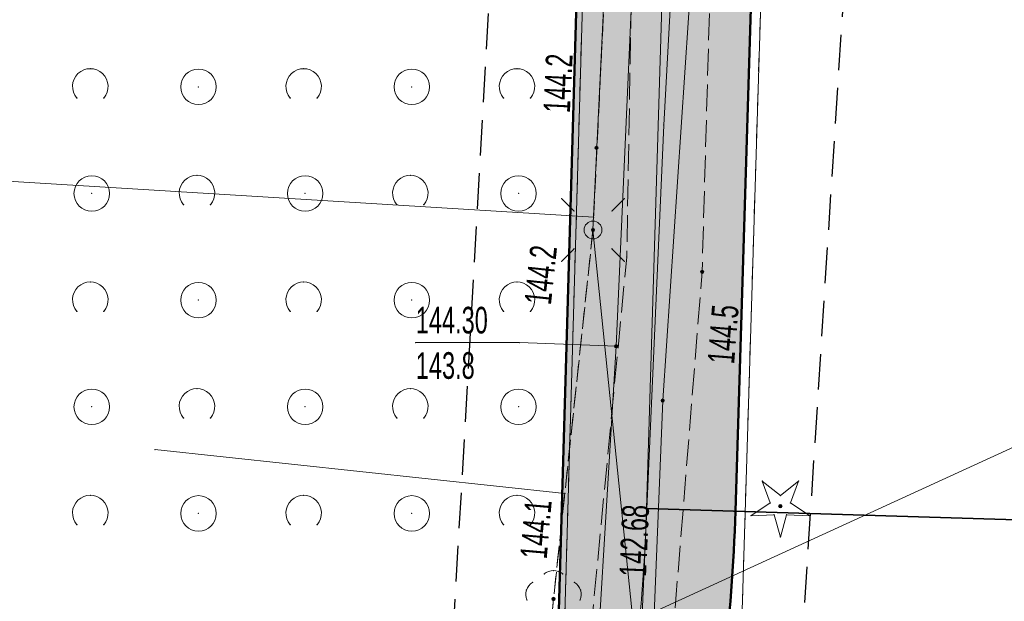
# Model space of a CAD drawing. Extents: x 6456700 to 6518119, y 5963420 to 5980059.
# Tile 189 of 256: x 6512472 to 6512499, y 5966300 to 5966317. Entities that reach past the tile are written whole.
import ezdxf
from ezdxf.enums import TextEntityAlignment as Align

# ---------------------------------------------------------------- set-up
doc = ezdxf.new("R2010")
doc.units = 0
doc.header["$MEASUREMENT"] = 0
for name, pattern in [('L_0_03', [1, 0.5, -0.5]), ('L_0_04', [1.5, 1, -0.5]), ('L_0_52', [1, 0.75, -0.25]), ('L_0_5A', [0.75, 0.5, -0.25])]:
    doc.linetypes.add(name, pattern=pattern)
doc.layers.get('0').update_dxf_attribs({"color": 2, "linetype": 'CONTINUOUS', "lineweight": 5})
for name, color, linetype, lineweight in [('000_Inne__niezydentyfikowane_', 7, 'CONTINUOUS', 18), ('18mm Kreska ciągła', 7, 'CONTINUOUS', 18), ('218_kontur_uzytku_gruntowego', 96, 'L_0_03', 18), ('219_dzialka_ewidencyjna', 7, 'CONTINUOUS', 18), ('35mm Ciągła', 7, 'CONTINUOUS', 35), ('50mm Kreska ciągła', 7, 'CONTINUOUS', 50), ('9mm Kreska ciągła', 252, 'CONTINUOUS', 9), ('drzewo_iglaste', 7, 'CONTINUOUS', 18), ('drzewo_lisciaste', 7, 'CONTINUOUS', 18), ('jezdnia', 7, 'CONTINUOUS', 18), ('latarnia', 7, 'CONTINUOUS', 18), ('pikieta_naturalna', 7, 'CONTINUOUS', 18), ('pikieta_naturalna_Atr2', 7, 'CONTINUOUS', 18), ('przewod_elektroenergetyczny_niskiego_napiecia', 7, 'CONTINUOUS', 18), ('przewod_telekomunikacyjny_podziemny', 7, 'CONTINUOUS', 18), ('przewod_wodociagowy', 7, 'CONTINUOUS', 18), ('rzedna', 7, 'CONTINUOUS', 18), ('rzedna_Atr2', 7, 'CONTINUOUS', 18), ('rzedna_Atr3', 7, 'CONTINUOUS', 18), ('skarpa_nieumocniona', 7, 'CONTINUOUS', 18), ('zadrzewienie__zakrzewienie', 7, 'CONTINUOUS', 18), ('Zakres', 7, 'CONTINUOUS', 18)]:
    doc.layers.add(name, color=color, linetype=linetype, lineweight=lineweight)
doc.styles.get("Standard").update_dxf_attribs({"font": 'txt', "width": 0.75})

# ---------------------------------------------------------------- blocks, each defined once
blk = doc.blocks.new('mdcp_nowa')
at = {"layer": 'drzewo_iglaste', "linetype": 'Continuous', "lineweight": 18}
blk.add_hatch(color=94, dxfattribs=at).paths.add_polyline_path([(6495224.41, 5982753.98, 1), (6495224.41, 5982754.08, 1)])
at = {"layer": 'drzewo_lisciaste', "linetype": 'Continuous', "lineweight": 18}
blk.add_hatch(color=94, dxfattribs=at).paths.add_polyline_path([(6495218.03, 5982751.37, 1), (6495218.03, 5982751.47, 1)])
at = {"layer": 'pikieta_naturalna', "linetype": 'Continuous', "lineweight": 18}
for points in [[(6495219.24, 5982764.065, 1), (6495219.24, 5982764.155, 1)], [(6495219.14, 5982761.755, 1), (6495219.14, 5982761.845, 1)], [(6495222.21, 5982760.575, 1), (6495222.21, 5982760.665, 1)], [(6495218.03, 5982751.375, 1), (6495218.03, 5982751.465, 1)]]:
    blk.add_hatch(color=18, dxfattribs=at).paths.add_polyline_path(points)
at = {"layer": 'rzedna', "linetype": 'Continuous', "lineweight": 18}
for points in [[(6495219.79, 5982758.485, 1), (6495219.79, 5982758.575, 1)], [(6495221.1, 5982756.955, 1), (6495221.1, 5982757.045, 1)]]:
    blk.add_hatch(color=18, dxfattribs=at).paths.add_polyline_path(points)
at = {"layer": '000_Inne__niezydentyfikowane_', "linetype": 'Continuous', "lineweight": 18, "flags": 128}
for points in [[(6495219.16, 5982762.16), (6495196.56, 5982763.55)], [(6495218.35, 5982754.39), (6495206.82, 5982755.62)]]:
    blk.add_lwpolyline(points, dxfattribs=at)
at = {"layer": '000_Inne__niezydentyfikowane_'}
for p in [(6495219.16, 5982762.16), (6495206.82, 5982755.62), (6495218.35, 5982754.39)]:
    blk.add_point(p, dxfattribs=at)
at = {"layer": '218_kontur_uzytku_gruntowego', "lineweight": 18, "flags": 128}
for points in [[(6495218.31, 5982749.71), (6495219.08, 5982776.24)], [(6495223.28, 5982749.27), (6495224.09, 5982775.84)]]:
    blk.add_lwpolyline(points, dxfattribs=at)
at = {"layer": '219_dzialka_ewidencyjna', "color": 3, "linetype": 'Continuous', "lineweight": 18, "flags": 128}
for points in [[(6495219.08, 5982776.24), (6495218.31, 5982749.71)], [(6495224.09, 5982775.84), (6495223.28, 5982749.27)]]:
    blk.add_lwpolyline(points, dxfattribs=at)
at = {"layer": 'drzewo_iglaste', "color": 94, "linetype": 'Continuous', "lineweight": 13, "flags": 128}
for points in [[(6495224.127, 5982754.123), (6495223.898, 5982754.736)], [(6495223.898, 5982754.736), (6495224.41, 5982754.329)], [(6495224.41, 5982754.329), (6495224.922, 5982754.736)], [(6495224.922, 5982754.736), (6495224.693, 5982754.123)], [(6495223.582, 5982753.762), (6495224.127, 5982754.123)], [(6495224.693, 5982754.123), (6495225.238, 5982753.762)], [(6495224.235, 5982753.79), (6495223.582, 5982753.762)], [(6495224.41, 5982753.16), (6495224.235, 5982753.79)], [(6495224.585, 5982753.79), (6495224.41, 5982753.16)], [(6495225.238, 5982753.762), (6495224.585, 5982753.79)]]:
    blk.add_lwpolyline(points, dxfattribs=at)
at = {"layer": 'drzewo_iglaste', "color": 94, "linetype": 'Continuous', "lineweight": 18}
blk.add_circle((6495224.41, 5982754.03), 0.05, dxfattribs=at)
at = {"layer": 'drzewo_iglaste'}
for p in [(6495223.898, 5982754.736), (6495223.898, 5982754.736), (6495224.922, 5982754.736), (6495224.922, 5982754.736), (6495224.127, 5982754.123), (6495224.127, 5982754.123), (6495224.41, 5982754.329), (6495224.41, 5982754.329), (6495224.693, 5982754.123), (6495224.693, 5982754.123), (6495224.41, 5982754.03), (6495223.582, 5982753.762), (6495223.582, 5982753.762), (6495224.235, 5982753.79), (6495224.235, 5982753.79), (6495224.585, 5982753.79), (6495224.585, 5982753.79), (6495225.238, 5982753.762), (6495225.238, 5982753.762), (6495224.41, 5982753.16), (6495224.41, 5982753.16)]:
    blk.add_point(p, dxfattribs=at)
at = {"layer": 'drzewo_lisciaste', "color": 94, "linetype": 'Continuous', "lineweight": 18}
blk.add_circle((6495218.03, 5982751.42), 0.05, dxfattribs=at)
at = {"layer": 'drzewo_lisciaste', "color": 94, "linetype": 'Continuous', "lineweight": 13}
for centre, start, end in [((6495218.03, 5982751.82), 49.272, 130.728), ((6495217.65, 5982751.544), 121.308, 202.548), ((6495218.41, 5982751.544), 337.452, 58.692)]:
    blk.add_arc(centre, 0.4, start, end, dxfattribs=at)
at = {"layer": 'drzewo_lisciaste'}
for p in [(6495218.03, 5982752.22), (6495217.442, 5982751.886), (6495217.769, 5982752.123), (6495218.291, 5982752.123), (6495218.618, 5982751.886), (6495217.27, 5982751.668), (6495218.79, 5982751.668), (6495217.281, 5982751.391), (6495218.03, 5982751.42), (6495218.779, 5982751.391)]:
    blk.add_point(p, dxfattribs=at)
at = {"layer": 'jezdnia', "color": 7, "linetype": 'L_0_52', "lineweight": 18, "flags": 128}
blk.add_lwpolyline([(6495195.83, 5982978.97), (6495200.77, 5982990.52), (6495203.76, 5983005.28), (6495200.35, 5983025.82), (6495193.24, 5983036.29), (6495189.14, 5983049.6), (6495185.12, 5983067.8), (6495183.17, 5983077.08), (6495178.19, 5983089.73), (6495174.64, 5983098.86), (6495168.43, 5983115.09), (6495161.55, 5983133.83), (6495154.76, 5983147.58), (6495144.33, 5983166.27), (6495135.54, 5983182.13), (6495131.43, 5983212.99), (6495131.68, 5983233.26), (6495131.46, 5983243.99), (6495128.32, 5983280.81), (6495127.29, 5983298.52), (6495124.19, 5983336.19), (6495123.5, 5983344), (6495121.28, 5983367.92), (6495119.64, 5983396.13), (6495116.73, 5983412.76), (6495117.19, 5983441.35), (6495116.43, 5983457.42), (6495115.48, 5983476.53), (6495115.11, 5983482.62), (6495112.3, 5983484.4), (6495091.45, 5983481.81), (6495091.37, 5983484.19), (6495109.96, 5983486.92), (6495113.25, 5983490.41), (6495113.24, 5983503.43), (6495112.69, 5983521.82), (6495113.13, 5983545.8), (6495113.51, 5983566.95), (6495116.02, 5983585), (6495118.4, 5983609.28), (6495123.42, 5983650.06), (6495131.2, 5983686.54), (6495140.07, 5983719.72), (6495146.41, 5983753.33), (6495149.05, 5983763.24), (6495154.18, 5983776.85), (6495160.67, 5983784.68), (6495175.29, 5983798.4), (6495197.26, 5983816.17), (6495217.4, 5983831.86), (6495238.65, 5983846.53), (6495263.72, 5983869.02), (6495276.39, 5983884.8), (6495285.32, 5983901), (6495289.2, 5983910.41), (6495292.89, 5983924.2), (6495294.78, 5983930.12), (6495299.2, 5983944.93), (6495304.61, 5983964.52), (6495307.5, 5983979.46), (6495307.59, 5983992.22), (6495306.46, 5984009.09), (6495305.69, 5984028.3), (6495305.67, 5984038.17), (6495300.99, 5984057.07), (6495297.28, 5984082.3), (6495291.79, 5984107.54), (6495288.36, 5984130.45), (6495280.64, 5984151.56), (6495274.64, 5984171.22), (6495270.98, 5984181.26), (6495273.99, 5984181.03), (6495276.87, 5984171.8), (6495283.5, 5984152.14), (6495291.35, 5984131.82), (6495294.78, 5984110.77), (6495299.68, 5984081.31), (6495303.27, 5984060.79), (6495332.62, 5984062.58), (6495350.78, 5984065.69), (6495352.73, 5984070.57), (6495357.63, 5984062.1), (6495352.37, 5984062.87), (6495334.16, 5984059.86), (6495303.89, 5984056.79), (6495307.64, 5984045.46), (6495309.06, 5984037.47), (6495310.62, 5984029.01), (6495312.95, 5983997.49), (6495310.44, 5983991.82), (6495310.09, 5983979.31), (6495307.08, 5983963.82), (6495301.68, 5983944.67), (6495295.97, 5983923.79), (6495292.77, 5983913.71), (6495290.13, 5983906.38), (6495284.32, 5983893.37), (6495278.05, 5983883.04), (6495264.46, 5983865.44), (6495239.09, 5983842.69), (6495219.23, 5983829.73), (6495216.93, 5983819.97), (6495223.58, 5983813.84), (6495228.16, 5983809.41), (6495224.21, 5983807.55), (6495214.94, 5983813.05), (6495207.87, 5983817.5), (6495201.24, 5983815.27), (6495178.34, 5983796.41), (6495165.6, 5983786.15), (6495159.73, 5983777.73), (6495154.77, 5983771.17), (6495151.16, 5983759.97), (6495150.26, 5983749.93), (6495142.6, 5983719.51), (6495134.42, 5983684.95), (6495127.4, 5983650.76), (6495120.08, 5983602.2), (6495117.42, 5983578.29), (6495115.94, 5983567.9), (6495115.38, 5983544.13), (6495115.07, 5983520.98), (6495115.65, 5983504.52), (6495116.24, 5983490.91), (6495120.25, 5983487.29), (6495126.33, 5983487.84), (6495143.65, 5983489.58), (6495144.46, 5983486.94), (6495127.88, 5983485.15), (6495121.64, 5983482.36), (6495118.37, 5983476.22), (6495119.55, 5983458.22), (6495119.45, 5983441.1), (6495120.18, 5983413.18), (6495121.99, 5983405.13), (6495126.07, 5983403.29), (6495130.48, 5983403.23), (6495129.73, 5983399.77), (6495124.35, 5983396.96), (6495123.73, 5983368.04), (6495126.63, 5983336.2), (6495129.59, 5983298.85), (6495131.1, 5983280.79), (6495133, 5983262.8), (6495134.25, 5983243.51), (6495134.8, 5983233.03), (6495133.67, 5983213.6), (6495138.07, 5983181.73), (6495146.27, 5983167.62), (6495157.18, 5983147.99), (6495163.68, 5983134.39), (6495170.96, 5983115.51), (6495175.46, 5983104.48), (6495181.17, 5983100.74), (6495199.93, 5983101.55), (6495199.17, 5983099.07), (6495182.34, 5983097.53), (6495180.35, 5983094.32), (6495185.39, 5983081.2), (6495192.07, 5983052.44), (6495195.58, 5983038.04), (6495198.53, 5983033.23), (6495203.76, 5983025.83), (6495206.13, 5983003.89), (6495202.54, 5982989.27), (6495201.18, 5982984.38), (6495199.22, 5982977.33), (6495199.31, 5982965.37), (6495200.17, 5982948.62), (6495203.01, 5982926.24), (6495205.43, 5982907.13), (6495210.02, 5982873.53), (6495214.31, 5982847.66), (6495217.75, 5982836.69), (6495222.16, 5982822), (6495228.36, 5982806.97), (6495230.37, 5982804.25), (6495235.28, 5982800.03), (6495240.12, 5982797.03), (6495226.36, 5982801.25), (6495225.42, 5982799.59), (6495224.16, 5982791.52), (6495222.71, 5982778.54), (6495222.21, 5982760.62), (6495221.26, 5982748.78), (6495217.72, 5982722.5), (6495220.89, 5982699.43), (6495222.63, 5982688.01), (6495226.82, 5982681.43), (6495232.44, 5982678.09), (6495238.57, 5982677.74), (6495238.58, 5982674.2), (6495234.94, 5982674.18), (6495222.7, 5982675.95), (6495211.13, 5982675.67), (6495203.44, 5982672.24), (6495190.56, 5982660.85), (6495183.64, 5982651.87), (6495180.18, 5982645.51), (6495176.56, 5982638.14), (6495173.06, 5982629.9), (6495169.79, 5982622.28), (6495168.95, 5982621.1), (6495167.1, 5982622.09), (6495169.54, 5982629.99), (6495175.88, 5982643.52), (6495181.21, 5982652.88), (6495188.25, 5982661.9), (6495200.25, 5982673.34), (6495211.64, 5982680.53), (6495218.14, 5982692.06), (6495218.39, 5982699.72), (6495215.1, 5982723.62), (6495216.08, 5982729.8), (6495218.41, 5982743.49), (6495220.09, 5982761.04), (6495220.41, 5982779.3), (6495221.74, 5982791.03), (6495222.5, 5982799.07), (6495220.92, 5982803.86), (6495210.51, 5982812.59), (6495206.38, 5982817.94), (6495202.5, 5982823.86), (6495197.41, 5982834.99), (6495191.07, 5982840.79), (6495178.96, 5982851.25), (6495180.72, 5982852.83), (6495192.33, 5982842.82), (6495193.9, 5982841.49), (6495196.29, 5982839.47), (6495200.7, 5982838.43), (6495206.86, 5982825.62), (6495210.11, 5982820.87), (6495214.26, 5982814.71), (6495221.36, 5982809.09), (6495224.36, 5982806.84), (6495223.38, 5982810.9), (6495218.5, 5982823.84), (6495214.57, 5982836.22), (6495211.53, 5982847.15), (6495206.8, 5982872.08), (6495202.64, 5982906.51), (6495199.04, 5982926.21), (6495196.67, 5982948.55), (6495195.68, 5982964.58)], close=True, dxfattribs=at)
at = {"layer": 'jezdnia'}
for p in [(6495220.09, 5982761.04), (6495222.21, 5982760.62)]:
    blk.add_point(p, dxfattribs=at)
at = {"layer": 'latarnia', "color": 7, "linetype": 'Continuous', "lineweight": 13, "flags": 128}
for points in [[(6495218.61, 5982762.331), (6495218.257, 5982762.684)], [(6495219.671, 5982762.331), (6495220.024, 5982762.684)], [(6495218.61, 5982761.27), (6495218.257, 5982760.917)], [(6495219.671, 5982761.27), (6495220.024, 5982760.917)]]:
    blk.add_lwpolyline(points, dxfattribs=at)
at = {"layer": 'latarnia', "color": 7, "linetype": 'Continuous', "lineweight": 13}
blk.add_circle((6495219.14, 5982761.8), 0.25, dxfattribs=at)
at = {"layer": 'latarnia'}
for p in [(6495218.257, 5982762.684), (6495220.024, 5982762.684), (6495218.61, 5982762.331), (6495219.671, 5982762.331), (6495219.14, 5982761.8), (6495218.61, 5982761.27), (6495219.671, 5982761.27), (6495218.257, 5982760.917), (6495220.024, 5982760.917)]:
    blk.add_point(p, dxfattribs=at)
at = {"layer": 'pikieta_naturalna', "color": 7, "linetype": 'Continuous', "lineweight": 18}
for centre in [(6495219.24, 5982764.11), (6495219.14, 5982761.8), (6495222.21, 5982760.62), (6495218.03, 5982751.42)]:
    blk.add_circle(centre, 0.045, dxfattribs=at)
at = {"layer": 'pikieta_naturalna'}
for p in [(6495219.24, 5982764.11), (6495219.14, 5982761.8), (6495222.21, 5982760.62), (6495218.03, 5982751.42)]:
    blk.add_point(p, dxfattribs=at)
at = {"layer": 'przewod_elektroenergetyczny_niskiego_napiecia', "color": 1, "linetype": 'Continuous', "lineweight": 18, "flags": 128}
for points in [[(6495219.14, 5982761.8), (6495220.91, 5982798.56)], [(6495223.63, 5982718.04), (6495219.14, 5982761.8)]]:
    blk.add_lwpolyline(points, dxfattribs=at)
at = {"layer": 'przewod_elektroenergetyczny_niskiego_napiecia'}
blk.add_point((6495219.14, 5982761.8), dxfattribs=at)
blk.add_point((6495219.14, 5982761.8), dxfattribs=at)
at = {"layer": 'przewod_elektroenergetyczny_niskiego_napiecia', "color": 1}
blk.add_point((6495219.14, 5982761.8), dxfattribs=at)
blk.add_point((6495219.14, 5982761.8), dxfattribs=at)
at = {"layer": 'przewod_telekomunikacyjny_podziemny', "color": 30, "linetype": 'Continuous', "lineweight": 18, "flags": 128}
for points in [[(6495220.81, 5982801.32), (6495222.47, 5982799.87), (6495220.83, 5982781.87), (6495219.79, 5982758.53), (6495219.29, 5982750.17), (6495218.43, 5982738.54), (6495215.29, 5982724.28), (6495215.56, 5982719.74), (6495216.64, 5982719.05), (6495239.23, 5982720.99), (6495243.34, 5982715.03), (6495239.55, 5982710.53)], [(6495227.92, 5982680.88), (6495225.72, 5982683.55), (6495222.73, 5982689.6), (6495220.39, 5982697.74), (6495216.83, 5982721.36), (6495217.73, 5982731.49), (6495220.33, 5982746.55), (6495221.13, 5982764.75), (6495223.07, 5982800.31), (6495220.81, 5982801.32)]]:
    blk.add_lwpolyline(points, dxfattribs=at)
at = {"layer": 'przewod_telekomunikacyjny_podziemny'}
for p in [(6495221.13, 5982764.75), (6495219.79, 5982758.53)]:
    blk.add_point(p, dxfattribs=at)
at = {"layer": 'przewod_wodociagowy', "color": 5, "linetype": 'Continuous', "lineweight": 18, "flags": 128}
for points in [[(6495221.38, 5982677.4), (6495221.38, 5982677.65), (6495218.75, 5982702.14), (6495216.25, 5982722.62), (6495220.37, 5982738.97), (6495221.1, 5982757), (6495223.17, 5982787.77), (6495226.76, 5982805.45)], [(6495199.68, 5982737.05), (6495218.71, 5982750.07), (6495236.73, 5982758.33), (6495239.81, 5982767.68), (6495237.72, 5982768.37)]]:
    blk.add_lwpolyline(points, dxfattribs=at)
at = {"layer": 'przewod_wodociagowy'}
blk.add_point((6495221.1, 5982757), dxfattribs=at)
at = {"layer": 'rzedna', "color": 7, "linetype": 'Continuous', "lineweight": 18}
for centre in [(6495219.79, 5982758.53), (6495221.1, 5982757)]:
    blk.add_circle(centre, 0.045, dxfattribs=at)
at = {"layer": 'rzedna'}
for p in [(6495219.79, 5982758.53), (6495221.1, 5982757)]:
    blk.add_point(p, dxfattribs=at)
at = {"layer": 'rzedna_Atr2', "color": 7, "linetype": 'Continuous', "lineweight": 18, "flags": 128}
blk.add_lwpolyline([(6495219.79, 5982758.53), (6495217.07, 5982758.63), (6495214.158, 5982758.63)], dxfattribs=at)
at = {"layer": 'rzedna_Atr2'}
for p in [(6495214.158, 5982758.63), (6495217.07, 5982758.63), (6495219.79, 5982758.53)]:
    blk.add_point(p, dxfattribs=at)
at = {"layer": 'skarpa_nieumocniona', "color": 7, "linetype": 'L_0_5A', "lineweight": 18, "flags": 128}
blk.add_lwpolyline([(6495164.9, 5982649.94), (6495163.09, 5982656.15), (6495163.22, 5982669.76), (6495188.38, 5982689.5), (6495186.2, 5982708.84), (6495198.1, 5982771.69), (6495189.71, 5982797.13), (6495190.11, 5982813.04), (6495182.48, 5982827.31), (6495178.96, 5982851.25), (6495191.07, 5982840.79), (6495191.62, 5982834.85), (6495199.04, 5982823.27), (6495211.41, 5982810.19), (6495217.82, 5982801.43), (6495220.68, 5982793.48), (6495219.14, 5982761.8), (6495218.03, 5982751.42), (6495216.68, 5982735.87), (6495213.76, 5982722.16), (6495216.69, 5982694.74), (6495210.67, 5982683.55), (6495198.18, 5982673.88), (6495187.65, 5982663.43), (6495180.03, 5982652.28), (6495172.14, 5982641.91), (6495170.9, 5982640.23)], close=True, dxfattribs=at)
at = {"layer": 'skarpa_nieumocniona'}
for p in [(6495219.14, 5982761.8), (6495219.14, 5982761.8), (6495218.03, 5982751.42), (6495218.03, 5982751.42)]:
    blk.add_point(p, dxfattribs=at)
at = {"layer": 'zadrzewienie__zakrzewienie', "color": 7, "linetype": 'L_0_5A', "lineweight": 18, "flags": 128}
blk.add_lwpolyline([(6495208.22, 5982696.63), (6495198.36, 5982723.92), (6495199.6, 5982754.85), (6495198.1, 5982771.69), (6495189.71, 5982797.13), (6495190.11, 5982813.04), (6495182.48, 5982827.31), (6495178.96, 5982851.25), (6495191.07, 5982840.79), (6495191.62, 5982834.85), (6495199.04, 5982823.27), (6495211.41, 5982810.19), (6495217.82, 5982801.43), (6495220.68, 5982793.48), (6495219.14, 5982761.8), (6495218.03, 5982751.42), (6495216.68, 5982735.87), (6495213.76, 5982722.16), (6495216.69, 5982694.74)], close=True, dxfattribs=at)
at = {"layer": 'zadrzewienie__zakrzewienie', "color": 7, "linetype": 'Continuous', "lineweight": 18}
for centre in [(6495208.046, 5982765.826), (6495214.046, 5982765.826), (6495205.046, 5982762.826), (6495211.046, 5982762.826), (6495217.046, 5982762.826), (6495208.046, 5982759.826), (6495214.046, 5982759.826), (6495205.046, 5982756.826), (6495211.046, 5982756.826), (6495217.046, 5982756.826), (6495208.046, 5982753.826), (6495214.046, 5982753.826)]:
    blk.add_circle(centre, 0.5, dxfattribs=at)
for centre in [(6495205.004, 5982765.837), (6495211.004, 5982765.837), (6495217.004, 5982765.837), (6495208.004, 5982762.837), (6495214.004, 5982762.837), (6495205.004, 5982759.837), (6495211.004, 5982759.837), (6495217.004, 5982759.837), (6495208.004, 5982756.837), (6495214.004, 5982756.837), (6495205.004, 5982753.837), (6495211.004, 5982753.837), (6495217.004, 5982753.837)]:
    blk.add_arc(centre, 0.5, 318.85, 221.162, dxfattribs=at)
at = {"layer": 'zadrzewienie__zakrzewienie'}
for p in [(6495205.004, 5982766.337), (6495211.004, 5982766.337), (6495217.004, 5982766.337), (6495208.046, 5982765.826), (6495214.046, 5982765.826), (6495204.628, 5982765.508), (6495205.38, 5982765.508), (6495210.628, 5982765.508), (6495211.38, 5982765.508), (6495216.628, 5982765.508), (6495217.38, 5982765.508), (6495208.004, 5982763.337), (6495214.004, 5982763.337), (6495205.046, 5982762.826), (6495211.046, 5982762.826), (6495217.046, 5982762.826), (6495207.628, 5982762.508), (6495208.38, 5982762.508), (6495213.628, 5982762.508), (6495214.38, 5982762.508), (6495219.14, 5982761.8), (6495205.004, 5982760.337), (6495211.004, 5982760.337), (6495217.004, 5982760.337), (6495208.046, 5982759.826), (6495214.046, 5982759.826), (6495204.628, 5982759.508), (6495205.38, 5982759.508), (6495210.628, 5982759.508), (6495211.38, 5982759.508), (6495216.628, 5982759.508), (6495217.38, 5982759.508), (6495208.004, 5982757.337), (6495214.004, 5982757.337), (6495205.046, 5982756.826), (6495211.046, 5982756.826), (6495217.046, 5982756.826), (6495207.628, 5982756.508), (6495208.38, 5982756.508), (6495213.628, 5982756.508), (6495214.38, 5982756.508), (6495205.004, 5982754.337), (6495211.004, 5982754.337), (6495217.004, 5982754.337), (6495208.046, 5982753.826), (6495214.046, 5982753.826), (6495204.628, 5982753.508), (6495205.38, 5982753.508), (6495210.628, 5982753.508), (6495211.38, 5982753.508), (6495216.628, 5982753.508), (6495217.38, 5982753.508), (6495218.03, 5982751.42)]:
    blk.add_point(p, dxfattribs=at)
at = {"layer": 'Zakres', "linetype": 'L_0_04', "lineweight": 25, "flags": 128}
blk.add_lwpolyline([(6495113.77, 5985050.22), (6495121.12, 5984877.07), (6495125.76, 5984757.87), (6495129.89, 5984649.81), (6495141.08, 5984611.3), (6495145.77, 5984544.53), (6495147.36, 5984487.27), (6495157.22, 5984392.07), (6495162.95, 5984387.45), (6495180.24, 5984384.16), (6495229.5, 5984386.61), (6495251.65, 5984373.41), (6495258.77, 5984357.12), (6495255.44, 5984330.44), (6495250.77, 5984304.39), (6495252.21, 5984282.78), (6495255.46, 5984256.45), (6495254.94, 5984238.25), (6495266.4, 5984211), (6495277.24, 5984182.33), (6495294.2, 5984133.19), (6495300.94, 5984095.37), (6495313.24, 5984037.69), (6495317.44, 5983978.18), (6495300.35, 5983922.18), (6495282.35, 5983883.38), (6495266.21, 5983862.23), (6495242.03, 5983839.67), (6495211.11, 5983816.86), (6495158.26, 5983772.66), (6495130.6, 5983651.16), (6495116.31, 5983543.43), (6495129.51, 5983346.73), (6495134.58, 5983264.71), (6495139.64, 5983186.97), (6495193.25, 5983077.94), (6495199.2, 5983041.97), (6495206.23, 5983026), (6495208.96, 5983004.88), (6495202.27, 5982979.48), (6495202.42, 5982950.13), (6495209.35, 5982897.38), (6495215.97, 5982850.34), (6495228.6, 5982809.97), (6495226.85, 5982778.82), (6495225.04, 5982750.56), (6495220.26, 5982723.37), (6495226.54, 5982679.97), (6495206.06, 5982669.48), (6495192.68, 5982657.71), (6495184.57, 5982648.65), (6495174.78, 5982624.58), (6495164.23, 5982604.61), (6495150.7, 5982588.3), (6495137.69, 5982582.43), (6495118.26, 5982573.75), (6495100.35, 5982558.42), (6495090.36, 5982544.99), (6495075.87, 5982519.06), (6495060.83, 5982499.68), (6495049.41, 5982485.49), (6495035.07, 5982459.7), (6495006.7, 5982406.64), (6494980.89, 5982351.84), (6494944.35, 5982293.29), (6494925.72, 5982250.11), (6494905.2, 5982190.37), (6494898.43, 5982153.5), (6494879.51, 5982063.89), (6494864.14, 5981992.66), (6494816.93, 5981768.61), (6494777.79, 5981577.7), (6494739.84, 5981394.72), (6494718.65, 5981297.89), (6494716.45, 5981237.31), (6494738.62, 5981208.21), (6494776.48, 5981173.06), (6494817.16, 5981137.44), (6494847.63, 5981109.8), (6494877.39, 5981077.08), (6494912.75, 5981030.55), (6494916.06, 5981014.71), (6494903.86, 5980957.01), (6494916.13, 5980953.51), (6494892.32, 5980927.59), (6494850.7, 5980858.8), (6494806.81, 5980779.89), (6494785.1, 5980753.49), (6494715.22, 5980723.29), (6494679.96, 5980686.78), (6494651.35, 5980651.29), (6494549.14, 5980683.24), (6494511.84, 5980659.66), (6494443.61, 5980630.33), (6494428.78, 5980598.6), (6494431.58, 5980579.46), (6494420.56, 5980549.76), (6494416.45, 5980528.2), (6494403.86, 5980507.16), (6494388.89, 5980482.96), (6494365.32, 5980407.99), (6494335.67, 5980315.15), (6494332.29, 5980297.41), (6494335.1, 5980278.18), (6494347.25, 5980254.84), (6494336.79, 5980250.09), (6494300.04, 5980271.34), (6494320.8, 5980301.43), (6494336.81, 5980349.17), (6494344.85, 5980380.92), (6494360.85, 5980437.13), (6494374.18, 5980476.38), (6494386.14, 5980498.84), (6494403.02, 5980528.52), (6494411.33, 5980563.19), (6494420.84, 5980586.25), (6494420.25, 5980601.11), (6494434.95, 5980635.94), (6494446.75, 5980644.99), (6494465.77, 5980647.27), (6494513.02, 5980669.46), (6494507.85, 5980679.68), (6494547.89, 5980705.83), (6494570.06, 5980691.34), (6494636.17, 5980669.05), (6494706.14, 5980756.86), (6494742.78, 5980772.58), (6494798.53, 5980814.27), (6494826.12, 5980867.97), (6494849.57, 5980908.6), (6494845.35, 5980942.01), (6494853.94, 5980970.83), (6494891.08, 5980960.54), (6494890.11, 5980965.73), (6494903.94, 5981025.69), (6494869.98, 5981070.3), (6494770.97, 5981160.58), (6494728.18, 5981200.64), (6494706.13, 5981229.56), (6494707.94, 5981299.75), (6494728.84, 5981398.1), (6494767.06, 5981580.19), (6494806.17, 5981770.55), (6494854.36, 5981994.76), (6494869.73, 5982065.97), (6494888.61, 5982155.44), (6494891.67, 5982173.95), (6494895.82, 5982197.45), (6494916.38, 5982253.72), (6494935.47, 5982297.95), (6494954.97, 5982331.67), (6494972.09, 5982356.64), (6494997.76, 5982411.14), (6495026.29, 5982464.48), (6495041.09, 5982491.09), (6495052.99, 5982505.88), (6495067.51, 5982524.6), (6495081.94, 5982550.43), (6495092.99, 5982565.28), (6495112.86, 5982582.29), (6495133.59, 5982591.55), (6495144.48, 5982596.46), (6495155.87, 5982610.19), (6495165.7, 5982628.8), (6495175.96, 5982654.03), (6495185.62, 5982664.83), (6495200.4, 5982677.82), (6495212.49, 5982688.04), (6495209.64, 5982723.43), (6495215.22, 5982750.57), (6495216.87, 5982779.54), (6495218.31, 5982809.31), (6495206.86, 5982847.92), (6495199.44, 5982894.74), (6495192.11, 5982948.71), (6495190.16, 5982979.24), (6495183.47, 5983075.16), (6495129.79, 5983184.34), (6495124.6, 5983264.07), (6495119.53, 5983346.09), (6495106.27, 5983543.75), (6495120.74, 5983652.9), (6495148.75, 5983779.42), (6495204.15, 5983826.04), (6495273.41, 5983889.36), (6495288.53, 5983927.42), (6495300.83, 5983964.69), (6495303.91, 5983980.14), (6495301.32, 5984039.55), (6495291.1, 5984093.63), (6495284.5, 5984130.67), (6495267.84, 5984178.93), (6495257.12, 5984207.3), (6495244.96, 5984236.19), (6495244.79, 5984255.42), (6495242.25, 5984281.97), (6495240.71, 5984304.95), (6495245.55, 5984331.94), (6495248.51, 5984355.64), (6495243.77, 5984366.47), (6495226.98, 5984376.47), (6495179.54, 5984374.12), (6495158.61, 5984378.09), (6495147.7, 5984386.91), (6495137.38, 5984486.61), (6495135.78, 5984544.04), (6495131.18, 5984609.54), (6495119.95, 5984648.2), (6495115.76, 5984757.49), (6495111.12, 5984876.67), (6495103.73, 5985050.93), (6495109.36, 5985081.73), (6495120.41, 5985085.88)], close=True, dxfattribs=at)
at = {"layer": 'pikieta_naturalna_Atr2', "color": 7, "lineweight": 15, "width": 0.66}
for s, rotation, p in [('144.2', 87.2, (6495217.741, 5982765.116)), ('144.2', 83.9, (6495217.21, 5982759.75)), ('144.5', 85.4, (6495222.36, 5982758.07)), ('144.1', 85, (6495217.09, 5982752.59))]:
    blk.add_text(s, height=0.75, rotation=rotation, dxfattribs=at).set_placement(p, align=Align.TOP_LEFT)
at = {"layer": 'rzedna_Atr2', "color": 7, "lineweight": 15, "width": 0.66}
blk.add_text('144.30', height=0.75, dxfattribs=at).set_placement((6495214.158, 5982759.638), align=Align.TOP_LEFT)
blk.add_text('142.68', height=0.75, rotation=87.5, dxfattribs=at).set_placement((6495219.881, 5982752.063), align=Align.TOP_LEFT)
at = {"layer": 'rzedna_Atr3', "color": 7, "lineweight": 15, "width": 0.66}
blk.add_text('143.8', height=0.75, dxfattribs=at).set_placement((6495214.158, 5982758.362), align=Align.TOP_LEFT)

msp = doc.modelspace()

# ---------------------------------------------------------------- block references
at = {"linetype": 'ByBlock'}
msp.add_blockref('mdcp_nowa', (17268.786, -16450.998), dxfattribs=at)

# ---------------------------------------------------------------- next in the draw order: hatches: boundary and pattern name
at = {"layer": '9mm Kreska ciągła'}
h = msp.add_hatch(dxfattribs=at)
h.set_pattern_fill('SAND_AND_LIME', color=4, scale=0.1)
h.set_pattern_definition([(37.5, (6512163.41104, 5965706.02106), (-0.006803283, 0.208096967), [0, -0.16416, 0, -0.1836, 0, -0.1755]), (7.5, (6512163.41104, 5965706.02106), (0.19113588, 0.30479178), [0, -0.08856, 0, -0.14796, 0, -0.0567]), (-32.5, (6512163.2782, 5965706.02106), (0.33632732, 0.00061118), [0, -0.054, 0, -0.1944, 0, -0.2538]), (-42.5, (6512163.2782, 5965706.02106), (0.32466167, 0.09478896), [0, -0.027, 0, -0.12744, 0, -0.1458])])
edge = h.paths.add_edge_path()
edge.add_line((6512494.454, 5966351.121), (6512492.815, 5966327.914))
edge.add_arc((6512641.445, 5966317.419), 149, 175.96099, 178.25385)
edge.add_line((6512492.514, 5966321.96), (6512491.933, 5966302.891))
edge.add_arc((6512440.957, 5966304.445), 51, 348.133, 358.2538, ccw=False)
edge.add_line((6512490.867, 5966293.957), (6512486.741, 5966274.321))
edge.add_arc((6512500.441, 5966271.442), 14, 168.133, 189.6608)
edge.add_line((6512486.64, 5966269.093), (6512490.395, 5966247.035))
edge.add_line((6512490.395, 5966247.035), (6512490.607, 5966245.791))
edge.add_arc((6512474.833, 5966243.106), 16, 357.4133, 369.6608, ccw=False)
edge.add_line((6512490.817, 5966242.384), (6512490.724, 5966240.322))
edge.add_arc((6512474.74, 5966241.044), 16, 304.6947, 357.4133, ccw=False)
edge.add_line((6512483.848, 5966227.889), (6512479.157, 5966224.642))
edge.add_arc((6512563.968, 5966102.134), 149, 124.69475, 128.17467)
edge.add_line((6512471.877, 5966219.268), (6512459.798, 5966209.771))
edge.add_arc((6512468.451, 5966198.766), 14, 128.1747, 146.5283)
edge.add_line((6512456.773, 5966206.487), (6512454.137, 5966202.499))
edge.add_arc((6512536.718, 5966147.898), 99, 146.52826, 150.19331)
edge.add_line((6512450.815, 5966197.109), (6512447.264, 5966190.909))
edge.add_arc((6512533.167, 5966141.699), 99, 150.19331, 155.56334)
edge.add_line((6512443.035, 5966182.654), (6512432.867, 5966160.275))
edge.add_arc((6512409.196, 5966171.031), 26, 321.1758, 335.5633, ccw=False)
edge.add_line((6512429.452, 5966154.731), (6512421.621, 5966145))
edge.add_arc((6512409.156, 5966155.031), 16, 309.5931, 321.1758, ccw=False)
edge.add_line((6512419.353, 5966142.701), (6512410.592, 5966135.455))
edge.add_arc((6512400.395, 5966147.785), 16, 291.7201, 309.5931, ccw=False)
edge.add_line((6512406.316, 5966132.921), (6512399.28, 5966130.118))
edge.add_arc((6512417.414, 5966084.597), 49, 111.7201, 118.6787)
edge.add_line((6512393.899, 5966127.586), (6512378.766, 5966119.308))
edge.add_arc((6512390.283, 5966098.252), 24, 118.6787, 130.9764)
edge.add_line((6512374.545, 5966116.372), (6512369.458, 5966111.954))
edge.add_arc((6512385.196, 5966093.834), 24, 130.9764, 144.2474)
edge.add_line((6512365.719, 5966107.857), (6512360.498, 5966100.604))
edge.add_arc((6512392.148, 5966077.817), 39, 144.2474, 151.7186)
edge.add_line((6512357.804, 5966096.296), (6512346.179, 5966074.69))
edge.add_arc((6512310.073, 5966094.116), 41, 323.54, 331.7186, ccw=False)
edge.add_line((6512343.048, 5966069.751), (6512332.977, 5966056.12))
edge.add_arc((6512291.959, 5966086.427), 51, 314.8687, 323.54, ccw=False)
edge.add_line((6512327.939, 5966050.283), (6512325.436, 5966047.791))
edge.add_arc((6512381.169, 5965991.802), 79, 134.86874, 142.03498)
edge.add_line((6512318.887, 5966040.401), (6512317.812, 5966039.024))
edge.add_arc((6512348.559, 5966015.032), 39, 142.035, 151.9019)
edge.add_line((6512314.155, 5966033.4), (6512307.014, 5966020.024))
edge.add_arc((6512085.596, 5966138.241), 251, 330.1315, 331.90193, ccw=False)
edge.add_line((6512303.256, 5966013.24), (6512293.172, 5965995.681))
edge.add_arc((6512509.097, 5965871.676), 249, 150.1315, 153.31422)
edge.add_line((6512286.62, 5965983.501), (6512270.802, 5965952.031))
edge.add_arc((6512493.279, 5965840.205), 249, 153.31422, 155.41165)
edge.add_line((6512266.858, 5965943.813), (6512249.846, 5965906.636))
edge.add_arc((6512203.471, 5965927.857), 51, 325.4005, 335.4117, ccw=False)
edge.add_line((6512245.451, 5965898.897), (6512232.463, 5965880.07))
edge.add_arc((6512313.954, 5965823.854), 99, 145.40047, 150.15364)
edge.add_line((6512228.085, 5965873.124), (6512213.877, 5965848.362))
edge.add_arc((6512299.746, 5965799.092), 99, 150.15364, 156.12969)
edge.add_line((6512209.214, 5965839.154), (6512198.858, 5965815.752))
edge.add_arc((6512518.006, 5965674.523), 349, 156.12969, 156.8073)
edge.add_line((6512197.211, 5965811.968), (6512194.929, 5965806.643))
edge.add_arc((6512331.888, 5965747.963), 149, 156.8073, 160.58951)
edge.add_line((6512191.357, 5965797.481), (6512178.615, 5965761.319))
edge.add_arc((6511941.881, 5965844.735), 251, 339.22463, 340.58951, ccw=False)
edge.add_line((6512176.561, 5965755.704), (6512169.456, 5965736.976))
edge.add_arc((6512195.168, 5965727.222), 27.5, 159.2246, 216.7393)
edge.add_line((6512173.13, 5965710.772), (6512174.444, 5965709.012))
edge.add_line((6512174.444, 5965709.012), (6512170.437, 5965706.021))
edge.add_line((6512170.437, 5965706.021), (6512164.212, 5965719.71))
edge.add_arc((6512161.212, 5965719.741), 3, 359.4073, 370.8714)
edge.add_arc((6512205.039, 5965728.159), 41.628, 165.2606, 190.8714, ccw=False)
edge.add_line((6512164.781, 5965738.75), (6512171.886, 5965757.477))
edge.add_arc((6511941.881, 5965844.735), 246, 339.22463, 340.58951)
edge.add_line((6512173.899, 5965762.981), (6512186.641, 5965799.143))
edge.add_arc((6512331.888, 5965747.963), 154, 156.8073, 160.58951, ccw=False)
edge.add_line((6512190.333, 5965808.612), (6512192.615, 5965813.937))
edge.add_arc((6512518.006, 5965674.523), 354, 156.12969, 156.8073, ccw=False)
edge.add_line((6512194.286, 5965817.775), (6512204.642, 5965841.178))
edge.add_arc((6512299.746, 5965799.092), 104, 150.15364, 156.12969, ccw=False)
edge.add_line((6512209.541, 5965850.851), (6512223.749, 5965875.613))
edge.add_arc((6512313.954, 5965823.854), 104, 145.40047, 150.15364, ccw=False)
edge.add_line((6512228.348, 5965882.91), (6512241.335, 5965901.737))
edge.add_arc((6512203.471, 5965927.857), 46, 325.4005, 335.4117)
edge.add_line((6512245.3, 5965908.717), (6512262.312, 5965945.894))
edge.add_arc((6512493.279, 5965840.205), 254, 153.31422, 155.41165, ccw=False)
edge.add_line((6512266.334, 5965954.276), (6512282.153, 5965985.747))
edge.add_arc((6512509.097, 5965871.676), 254, 150.1315, 153.31422, ccw=False)
edge.add_line((6512288.836, 5965998.171), (6512298.92, 5966015.73))
edge.add_arc((6512085.596, 5966138.241), 246, 330.1315, 331.90193)
edge.add_line((6512302.603, 5966022.379), (6512309.745, 5966035.755))
edge.add_arc((6512348.559, 5966015.032), 44, 142.035, 151.9019, ccw=False)
edge.add_line((6512313.87, 5966042.1), (6512314.945, 5966043.477))
edge.add_arc((6512381.169, 5965991.802), 84, 134.86874, 142.03498, ccw=False)
edge.add_line((6512321.909, 5966051.335), (6512324.411, 5966053.826))
edge.add_arc((6512291.959, 5966086.427), 46, 314.8687, 323.54)
edge.add_line((6512328.955, 5966059.091), (6512339.027, 5966072.722))
edge.add_arc((6512310.073, 5966094.116), 36, 323.54, 331.7186)
edge.add_line((6512341.776, 5966077.059), (6512353.4, 5966098.665))
edge.add_arc((6512392.148, 5966077.817), 44, 144.2474, 151.7186, ccw=False)
edge.add_line((6512356.44, 5966103.526), (6512361.662, 5966110.778))
edge.add_arc((6512385.196, 5966093.834), 29, 130.9764, 144.2474, ccw=False)
edge.add_line((6512366.18, 5966115.728), (6512371.267, 5966120.147))
edge.add_arc((6512390.283, 5966098.252), 29, 118.6787, 130.9764, ccw=False)
edge.add_line((6512376.366, 5966123.695), (6512391.499, 5966131.972))
edge.add_arc((6512417.414, 5966084.597), 54, 111.7201, 118.6787, ccw=False)
edge.add_line((6512397.43, 5966134.763), (6512404.466, 5966137.566))
edge.add_arc((6512400.395, 5966147.785), 11, 291.7201, 309.5931)
edge.add_line((6512407.405, 5966139.308), (6512409.544, 5966141.077))
edge.add_line((6512409.544, 5966141.077), (6512412.36, 5966140.811))
edge.add_line((6512412.36, 5966140.811), (6512417.441, 5966145.013))
edge.add_arc((6512409.156, 5966155.031), 13, 309.5931, 321.1758)
edge.add_line((6512419.284, 5966146.881), (6512427.115, 5966156.612))
edge.add_arc((6512409.196, 5966171.031), 23, 321.1758, 335.5633)
edge.add_line((6512430.135, 5966161.516), (6512434.645, 5966171.44))
edge.add_line((6512434.645, 5966171.44), (6512440.928, 5966185.268))
edge.add_line((6512440.928, 5966185.268), (6512439.963, 5966187.841))
edge.add_arc((6512668.213, 5966069.673), 257.025, 151.22581, 152.62894, ccw=False)
edge.add_line((6512442.925, 5966193.394), (6512446.477, 5966199.594))
edge.add_arc((6512536.718, 5966147.898), 104, 146.52826, 150.19331, ccw=False)
edge.add_line((6512449.966, 5966205.257), (6512452.602, 5966209.244))
edge.add_arc((6512468.451, 5966198.766), 19, 128.1747, 146.5283, ccw=False)
edge.add_line((6512456.708, 5966213.702), (6512468.787, 5966223.198))
edge.add_arc((6512563.968, 5966102.134), 154, 124.69475, 128.17467, ccw=False)
edge.add_line((6512476.311, 5966228.753), (6512481.002, 5966232))
edge.add_arc((6512474.74, 5966241.044), 11, 304.6947, 357.4133)
edge.add_line((6512485.729, 5966240.548), (6512485.822, 5966242.609))
edge.add_arc((6512474.833, 5966243.106), 11, 357.4133, 369.6608)
edge.add_line((6512485.677, 5966244.952), (6512485.4, 5966246.584))
edge.add_line((6512485.4, 5966246.584), (6512485.465, 5966247.035))
edge.add_line((6512485.465, 5966247.035), (6512481.305, 5966271.715))
edge.add_line((6512481.305, 5966271.715), (6512486.925, 5966298.805))
edge.add_line((6512486.925, 5966298.805), (6512487.695, 5966325.335))
edge.add_line((6512487.695, 5966325.335), (6512488.895, 5966340.485))
edge.add_line((6512488.895, 5966340.485), (6512488.714, 5966340.814))
edge.add_line((6512488.714, 5966340.814), (6512489.699, 5966354.77))
edge.add_line((6512489.699, 5966354.77), (6512494.454, 5966351.121))

# ---------------------------------------------------------------- next in the draw order: linework, layer by layer
at = {"layer": '18mm Kreska ciągła', "color": 4, "ltscale": 0.1}
msp.add_lwpolyline([(6512492.076, 5966352.946), (6512490.321, 5966328.09, 0.010005), (6512490.015, 5966322.036), (6512489.434, 5966302.967, -0.044189), (6512488.42, 5966294.471), (6512484.294, 5966274.836, 0.09421), (6512484.175, 5966268.674), (6512488.142, 5966245.371, -0.05349)], format="xyb", dxfattribs=at)
at = {"layer": '35mm Ciągła'}
msp.add_line((6512489.434, 5966302.967), (6512519.42, 5966302.044), dxfattribs=at)
at = {"layer": '50mm Kreska ciągła', "color": 5, "ltscale": 0.1}
msp.add_lwpolyline([(6512485.465, 5966247.035), (6512481.305, 5966271.715), (6512486.925, 5966298.805), (6512487.695, 5966325.335), (6512488.895, 5966340.485), (6512488.714, 5966340.814), (6512489.699, 5966354.77), (6512494.454, 5966351.121), (6512492.815, 5966327.914, 0.010005), (6512492.514, 5966321.96), (6512491.933, 5966302.891, -0.044189), (6512490.867, 5966293.957), (6512486.741, 5966274.321, 0.09421), (6512486.64, 5966269.093), (6512490.395, 5966247.035)], format="xyb", dxfattribs=at)

doc.saveas('drawing.dxf')
